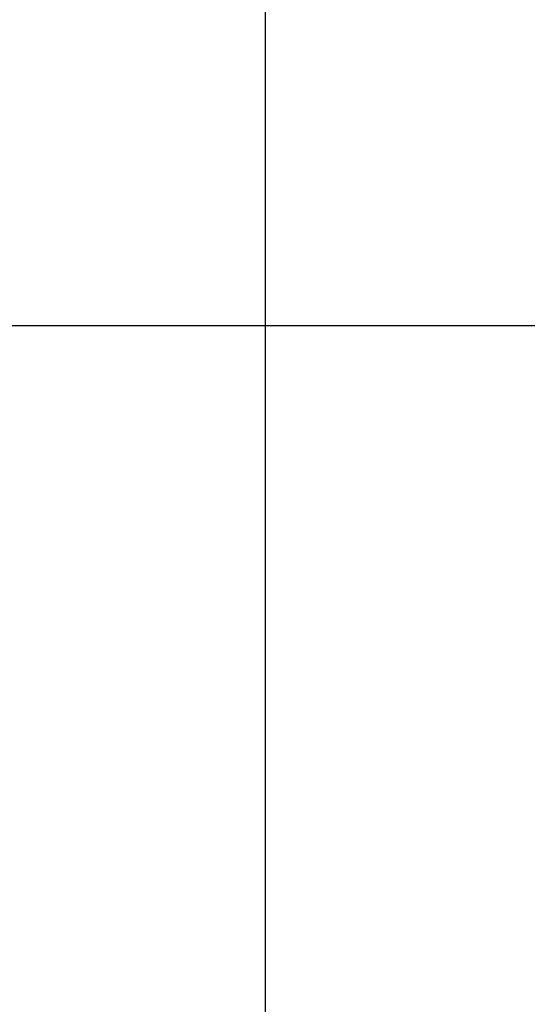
# Model space of a CAD drawing. Header units: inches. Extents: x -2126 to 1950, y 74 to 2136.
# Tile 50 of 52: x 227 to 235, y 129 to 145. Entities that reach past the tile are written whole.
import ezdxf

# ---------------------------------------------------------------- set-up
doc = ezdxf.new("R2010")
doc.units = ezdxf.units.IN
doc.header["$MEASUREMENT"] = 0
doc.layers.add('DIM', color=4, linetype='Continuous')

msp = doc.modelspace()

# ---------------------------------------------------------------- linework, layer by layer
at = {"layer": 'DIM', "color": 7}
for p, q in [((231.031, 171.342), (231.031, 108.942)), ((231.031, 170.695), (231.031, 109.59)), ((181.031, 140.142), (229.827, 140.142)), ((221.031, 140.142), (269.827, 140.142)), ((221.031, 140.142), (233.331, 140.142))]:
    msp.add_line(p, q, dxfattribs=at)

doc.saveas('drawing.dxf')
